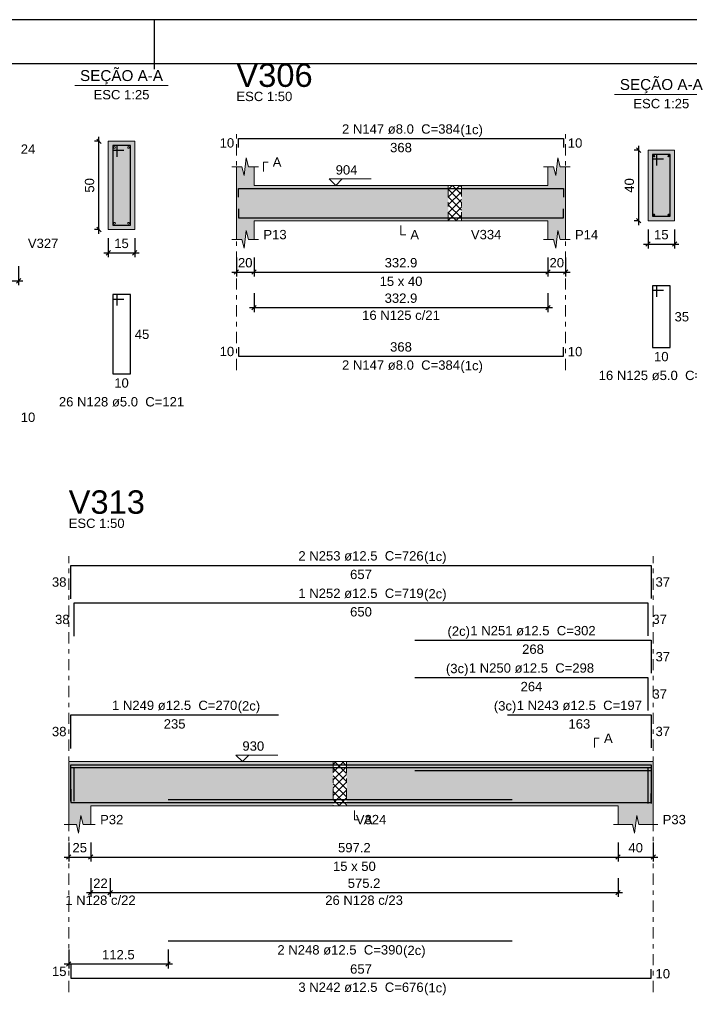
# Model space of a CAD drawing. Header units: millimetres. Extents: x 0 to 119, y 0 to 84.
# Tile 28 of 30: x 79 to 94, y 62 to 84. Entities that reach past the tile are written whole.
import ezdxf

# ---------------------------------------------------------------- set-up
doc = ezdxf.new("R2010")
doc.units = ezdxf.units.MM
doc.header["$MEASUREMENT"] = 0
doc.linetypes.add('DASHDOT', pattern=[2.54, 1.27, -0.635, 0, -0.635])
doc.linetypes.add('NULL', pattern=[0])
doc.layers.get('0').update_dxf_attribs({"lineweight": 18})
for name, color, linetype, lineweight in [('Descrição da armadura', 7, 'Continuous', 0), ('DT-Barras na forma', 2, 'Continuous', 30), ('DT-Barras no corte', 5, 'Continuous', 5), ('DT-Barras rebatidas', 2, 'Continuous', 30), ('DT-Cotas', 9, 'Continuous', 5), ('DT-Forma', 5, 'Continuous', 5), ('DT-Hachura forma vigas', 254, 'Continuous', 5), ('DT-Hachura intersecção vigas', 9, 'Continuous', 5), ('DT-Hachura seção vigas', 254, 'Continuous', 5), ('DT-Pontilhado', 9, 'DASHDOT', 5), ('DT-Textos', 7, 'Continuous', 5), ('DT-Título', 3, 'Continuous', 20), ('Textos armaduras', 7, 'Continuous', 0)]:
    doc.layers.add(name, color=color, linetype=linetype, lineweight=lineweight)
doc.layers.add('SEDUC_MARF', color=1, linetype='Continuous')
doc.layers.add('SEDUC_MARGG', color=7, linetype='Continuous')
doc.styles.add('Arial', font='txt')
doc.dimstyles.new('UM_25.000000', dxfattribs={"dimtxt": 0.18, "dimasz": 0.1, "dimexe": 0.1, "dimexo": 0.2, "dimgap": 0, "dimtad": 1, "dimtih": 1, "dimtoh": 1, "dimdec": 1, "dimlfac": 25, "dimzin": 0, "dimdsep": 46, "dimtxsty": 'Standard', "dimcen": 0.09, "dimdle": 0.1, "dimadec": 1, "dimazin": 2, "dimtfac": 1, "dimtdec": 4, "dimtofl": 0, "dimtmove": 0, "dimatfit": 3, "dimfxl": 1, "dimtolj": 1, "dimarcsym": 0})
doc.dimstyles.new('UM_50.000000', dxfattribs={"dimtxt": 0.18, "dimasz": 0.1, "dimexe": 0.1, "dimexo": 0.2, "dimgap": 0, "dimtad": 1, "dimtih": 1, "dimtoh": 1, "dimdec": 1, "dimlfac": 50, "dimzin": 0, "dimdsep": 46, "dimtxsty": 'Standard', "dimcen": 0.09, "dimdle": 0.1, "dimadec": 1, "dimazin": 2, "dimtfac": 1, "dimtdec": 4, "dimtofl": 0, "dimtmove": 0, "dimatfit": 3, "dimfxl": 1, "dimtolj": 1, "dimarcsym": 0})

# ---------------------------------------------------------------- blocks, each defined once
blk = doc.blocks.new('_Oblique')
at = {"color": 0, "linetype": 'ByBlock', "lineweight": -2}
blk.add_line((-0.5, -0.5), (0.5, 0.5), dxfattribs=at)
blk = doc.blocks.new('*D38')
at = {"layer": 'Defpoints', "color": 0}
for p in [(69.029, 78.709), (78.828, 78.709), (78.828, 78.18)]:
    blk.add_point(p, dxfattribs=at)
at = {"layer": 'DT-Cotas', "color": 0, "lineweight": -2}
for p, q in [((69.029, 78.509), (69.029, 78.08)), ((78.828, 78.509), (78.828, 78.08)), ((68.929, 78.18), (78.928, 78.18))]:
    blk.add_line(p, q, dxfattribs=at)
at = {"layer": 'DT-Cotas', "color": 0, "lineweight": -2, "xscale": 0.1, "yscale": 0.1, "zscale": 0.1, "rotation": 180}
blk.add_blockref('_Oblique', (69.029, 78.18), dxfattribs=at)
at = {"layer": 'DT-Cotas', "color": 0, "lineweight": -2, "xscale": 0.1, "yscale": 0.1, "zscale": 0.1}
blk.add_blockref('_Oblique', (78.828, 78.18), dxfattribs=at)
at = {"layer": 'DT-Cotas', "color": 7, "insert": (73.928, 78.391), "char_height": 0.2118, "attachment_point": 5, "rotation": 0.0057, "style": 'Arial'}
blk.add_mtext('\\A1;490', dxfattribs=at)
blk = doc.blocks.new('*D39')
at = {"layer": 'Defpoints', "color": 0}
for p in [(80.649, 81.344), (80.86, 81.344), (80.86, 79.344)]:
    blk.add_point(p, dxfattribs=at)
at = {"layer": 'DT-Cotas', "color": 0, "lineweight": -2}
for p, q in [((80.66, 81.344), (80.549, 81.344)), ((80.649, 79.244), (80.649, 81.444)), ((80.66, 79.344), (80.549, 79.344))]:
    blk.add_line(p, q, dxfattribs=at)
at = {"layer": 'DT-Cotas', "color": 0, "lineweight": -2, "xscale": 0.1, "yscale": 0.1, "zscale": 0.1}
for p, rotation in [((80.649, 81.344), 90), ((80.649, 79.344), 270)]:
    blk.add_blockref('_Oblique', p, dxfattribs=dict(at, rotation=rotation))
at = {"layer": 'DT-Cotas', "color": 7, "insert": (80.437, 80.344), "char_height": 0.2118, "attachment_point": 5, "rotation": 90, "style": 'Arial'}
blk.add_mtext('\\A1;50', dxfattribs=at)
blk = doc.blocks.new('*D40')
at = {"layer": 'Defpoints', "color": 0}
for p in [(80.86, 79.344), (81.46, 79.344), (81.46, 78.815)]:
    blk.add_point(p, dxfattribs=at)
at = {"layer": 'DT-Cotas', "color": 0, "lineweight": -2}
for p, q in [((80.86, 79.144), (80.86, 78.715)), ((81.46, 79.144), (81.46, 78.715)), ((80.76, 78.815), (81.56, 78.815))]:
    blk.add_line(p, q, dxfattribs=at)
at = {"layer": 'DT-Cotas', "color": 0, "lineweight": -2, "xscale": 0.1, "yscale": 0.1, "zscale": 0.1, "rotation": 180}
blk.add_blockref('_Oblique', (80.86, 78.815), dxfattribs=at)
at = {"layer": 'DT-Cotas', "color": 0, "lineweight": -2, "xscale": 0.1, "yscale": 0.1, "zscale": 0.1}
blk.add_blockref('_Oblique', (81.46, 78.815), dxfattribs=at)
at = {"layer": 'DT-Cotas', "color": 7, "insert": (81.16, 79.027), "char_height": 0.2118, "attachment_point": 5, "rotation": 0.0057, "style": 'Arial'}
blk.add_mtext('\\A1;15', dxfattribs=at)
blk = doc.blocks.new('*D43')
at = {"layer": 'Defpoints', "color": 0}
for p in [(83.763, 78.907), (84.163, 78.907), (84.163, 78.378)]:
    blk.add_point(p, dxfattribs=at)
at = {"layer": 'DT-Cotas', "color": 0, "lineweight": -2}
for p, q in [((83.763, 78.707), (83.763, 78.278)), ((84.163, 78.707), (84.163, 78.278)), ((83.663, 78.378), (84.263, 78.378))]:
    blk.add_line(p, q, dxfattribs=at)
at = {"layer": 'DT-Cotas', "color": 0, "lineweight": -2, "xscale": 0.1, "yscale": 0.1, "zscale": 0.1, "rotation": 180}
blk.add_blockref('_Oblique', (83.763, 78.378), dxfattribs=at)
at = {"layer": 'DT-Cotas', "color": 0, "lineweight": -2, "xscale": 0.1, "yscale": 0.1, "zscale": 0.1}
blk.add_blockref('_Oblique', (84.163, 78.378), dxfattribs=at)
at = {"layer": 'DT-Cotas', "color": 7, "insert": (83.963, 78.589), "char_height": 0.2118, "attachment_point": 5, "rotation": 0.0057, "style": 'Arial'}
blk.add_mtext('\\A1;20', dxfattribs=at)
blk = doc.blocks.new('*D44')
at = {"layer": 'Defpoints', "color": 0}
for p in [(84.163, 78.907), (90.82, 78.907), (90.82, 78.378)]:
    blk.add_point(p, dxfattribs=at)
at = {"layer": 'DT-Cotas', "color": 0, "lineweight": -2}
for p, q in [((84.163, 78.707), (84.163, 78.278)), ((90.82, 78.707), (90.82, 78.278)), ((84.063, 78.378), (90.92, 78.378))]:
    blk.add_line(p, q, dxfattribs=at)
at = {"layer": 'DT-Cotas', "color": 0, "lineweight": -2, "xscale": 0.1, "yscale": 0.1, "zscale": 0.1, "rotation": 180}
blk.add_blockref('_Oblique', (84.163, 78.378), dxfattribs=at)
at = {"layer": 'DT-Cotas', "color": 0, "lineweight": -2, "xscale": 0.1, "yscale": 0.1, "zscale": 0.1}
blk.add_blockref('_Oblique', (90.82, 78.378), dxfattribs=at)
at = {"layer": 'DT-Cotas', "color": 7, "insert": (87.491, 78.589), "char_height": 0.2118, "attachment_point": 5, "rotation": 0.0057, "style": 'Arial'}
blk.add_mtext('\\A1;332.9', dxfattribs=at)
blk = doc.blocks.new('*D45')
at = {"layer": 'Defpoints', "color": 0}
for p in [(90.82, 78.907), (91.22, 78.907), (91.22, 78.378)]:
    blk.add_point(p, dxfattribs=at)
at = {"layer": 'DT-Cotas', "color": 0, "lineweight": -2}
for p, q in [((90.82, 78.707), (90.82, 78.278)), ((91.22, 78.707), (91.22, 78.278)), ((90.72, 78.378), (91.32, 78.378))]:
    blk.add_line(p, q, dxfattribs=at)
at = {"layer": 'DT-Cotas', "color": 0, "lineweight": -2, "xscale": 0.1, "yscale": 0.1, "zscale": 0.1, "rotation": 180}
blk.add_blockref('_Oblique', (90.82, 78.378), dxfattribs=at)
at = {"layer": 'DT-Cotas', "color": 0, "lineweight": -2, "xscale": 0.1, "yscale": 0.1, "zscale": 0.1}
blk.add_blockref('_Oblique', (91.22, 78.378), dxfattribs=at)
at = {"layer": 'DT-Cotas', "color": 7, "insert": (91.02, 78.589), "char_height": 0.2118, "attachment_point": 5, "rotation": 0.0057, "style": 'Arial'}
blk.add_mtext('\\A1;20', dxfattribs=at)
blk = doc.blocks.new('*D46')
at = {"layer": 'Defpoints', "color": 0}
for p in [(92.876, 81.142), (93.088, 81.142), (93.088, 79.542)]:
    blk.add_point(p, dxfattribs=at)
at = {"layer": 'DT-Cotas', "color": 0, "lineweight": -2}
for p, q in [((92.888, 81.142), (92.776, 81.142)), ((92.876, 79.442), (92.876, 81.242)), ((92.888, 79.542), (92.776, 79.542))]:
    blk.add_line(p, q, dxfattribs=at)
at = {"layer": 'DT-Cotas', "color": 0, "lineweight": -2, "xscale": 0.1, "yscale": 0.1, "zscale": 0.1}
for p, rotation in [((92.876, 81.142), 90), ((92.876, 79.542), 270)]:
    blk.add_blockref('_Oblique', p, dxfattribs=dict(at, rotation=rotation))
at = {"layer": 'DT-Cotas', "color": 7, "insert": (92.664, 80.342), "char_height": 0.2118, "attachment_point": 5, "rotation": 90, "style": 'Arial'}
blk.add_mtext('\\A1;40', dxfattribs=at)
blk = doc.blocks.new('*D47')
at = {"layer": 'Defpoints', "color": 0}
for p in [(93.088, 79.542), (93.688, 79.542), (93.688, 79.013)]:
    blk.add_point(p, dxfattribs=at)
at = {"layer": 'DT-Cotas', "color": 0, "lineweight": -2}
for p, q in [((93.088, 79.342), (93.088, 78.913)), ((93.688, 79.342), (93.688, 78.913)), ((92.988, 79.013), (93.788, 79.013))]:
    blk.add_line(p, q, dxfattribs=at)
at = {"layer": 'DT-Cotas', "color": 0, "lineweight": -2, "xscale": 0.1, "yscale": 0.1, "zscale": 0.1, "rotation": 180}
blk.add_blockref('_Oblique', (93.088, 79.013), dxfattribs=at)
at = {"layer": 'DT-Cotas', "color": 0, "lineweight": -2, "xscale": 0.1, "yscale": 0.1, "zscale": 0.1}
blk.add_blockref('_Oblique', (93.688, 79.013), dxfattribs=at)
at = {"layer": 'DT-Cotas', "color": 7, "insert": (93.388, 79.225), "char_height": 0.2118, "attachment_point": 5, "rotation": 0.0057, "style": 'Arial'}
blk.add_mtext('\\A1;15', dxfattribs=at)
blk = doc.blocks.new('*D48')
at = {"layer": 'Defpoints', "color": 0}
for p in [(84.163, 78.102), (90.82, 78.102), (90.82, 77.573)]:
    blk.add_point(p, dxfattribs=at)
at = {"layer": 'DT-Cotas', "color": 0, "lineweight": -2}
for p, q in [((84.163, 77.902), (84.163, 77.473)), ((90.82, 77.902), (90.82, 77.473)), ((84.063, 77.573), (90.92, 77.573))]:
    blk.add_line(p, q, dxfattribs=at)
at = {"layer": 'DT-Cotas', "color": 0, "lineweight": -2, "xscale": 0.1, "yscale": 0.1, "zscale": 0.1, "rotation": 180}
blk.add_blockref('_Oblique', (84.163, 77.573), dxfattribs=at)
at = {"layer": 'DT-Cotas', "color": 0, "lineweight": -2, "xscale": 0.1, "yscale": 0.1, "zscale": 0.1}
blk.add_blockref('_Oblique', (90.82, 77.573), dxfattribs=at)
at = {"layer": 'DT-Cotas', "color": 7, "insert": (87.491, 77.785), "char_height": 0.2118, "attachment_point": 5, "rotation": 0.0057, "style": 'Arial'}
blk.add_mtext('\\A1;332.9', dxfattribs=at)
blk = doc.blocks.new('*D89')
at = {"layer": 'Defpoints', "color": 0}
for p in [(79.964, 65.646), (80.464, 65.646), (80.464, 65.116)]:
    blk.add_point(p, dxfattribs=at)
at = {"layer": 'DT-Cotas', "color": 0, "lineweight": -2}
for p, q in [((79.964, 65.446), (79.964, 65.016)), ((80.464, 65.446), (80.464, 65.016)), ((79.864, 65.116), (80.564, 65.116))]:
    blk.add_line(p, q, dxfattribs=at)
at = {"layer": 'DT-Cotas', "color": 0, "lineweight": -2, "xscale": 0.1, "yscale": 0.1, "zscale": 0.1, "rotation": 180}
blk.add_blockref('_Oblique', (79.964, 65.116), dxfattribs=at)
at = {"layer": 'DT-Cotas', "color": 0, "lineweight": -2, "xscale": 0.1, "yscale": 0.1, "zscale": 0.1}
blk.add_blockref('_Oblique', (80.464, 65.116), dxfattribs=at)
at = {"layer": 'DT-Cotas', "color": 7, "insert": (80.214, 65.328), "char_height": 0.2118, "attachment_point": 5, "rotation": 0.0057, "style": 'Arial'}
blk.add_mtext('\\A1;25', dxfattribs=at)
blk = doc.blocks.new('*D90')
at = {"layer": 'Defpoints', "color": 0}
for p in [(80.464, 65.646), (92.407, 65.646), (92.407, 65.116)]:
    blk.add_point(p, dxfattribs=at)
at = {"layer": 'DT-Cotas', "color": 0, "lineweight": -2}
for p, q in [((80.464, 65.446), (80.464, 65.016)), ((92.407, 65.446), (92.407, 65.016)), ((80.364, 65.116), (92.507, 65.116))]:
    blk.add_line(p, q, dxfattribs=at)
at = {"layer": 'DT-Cotas', "color": 0, "lineweight": -2, "xscale": 0.1, "yscale": 0.1, "zscale": 0.1, "rotation": 180}
blk.add_blockref('_Oblique', (80.464, 65.116), dxfattribs=at)
at = {"layer": 'DT-Cotas', "color": 0, "lineweight": -2, "xscale": 0.1, "yscale": 0.1, "zscale": 0.1}
blk.add_blockref('_Oblique', (92.407, 65.116), dxfattribs=at)
at = {"layer": 'DT-Cotas', "color": 7, "insert": (86.435, 65.328), "char_height": 0.2118, "attachment_point": 5, "rotation": 0.0057, "style": 'Arial'}
blk.add_mtext('\\A1;597.2', dxfattribs=at)
blk = doc.blocks.new('*D91')
at = {"layer": 'Defpoints', "color": 0}
for p in [(92.407, 65.646), (93.207, 65.646), (93.207, 65.116)]:
    blk.add_point(p, dxfattribs=at)
at = {"layer": 'DT-Cotas', "color": 0, "lineweight": -2}
for p, q in [((92.407, 65.446), (92.407, 65.016)), ((93.207, 65.446), (93.207, 65.016)), ((92.307, 65.116), (93.307, 65.116))]:
    blk.add_line(p, q, dxfattribs=at)
at = {"layer": 'DT-Cotas', "color": 0, "lineweight": -2, "xscale": 0.1, "yscale": 0.1, "zscale": 0.1, "rotation": 180}
blk.add_blockref('_Oblique', (92.407, 65.116), dxfattribs=at)
at = {"layer": 'DT-Cotas', "color": 0, "lineweight": -2, "xscale": 0.1, "yscale": 0.1, "zscale": 0.1}
blk.add_blockref('_Oblique', (93.207, 65.116), dxfattribs=at)
at = {"layer": 'DT-Cotas', "color": 7, "insert": (92.807, 65.328), "char_height": 0.2118, "attachment_point": 5, "rotation": 0.0057, "style": 'Arial'}
blk.add_mtext('\\A1;40', dxfattribs=at)
blk = doc.blocks.new('*D92')
at = {"layer": 'Defpoints', "color": 0}
for p in [(79.964, 63.219), (82.214, 63.219), (79.964, 62.69)]:
    blk.add_point(p, dxfattribs=at)
at = {"layer": 'DT-Cotas', "color": 0, "lineweight": -2}
for p, q in [((79.964, 63.019), (79.964, 62.59)), ((82.214, 63.019), (82.214, 62.59)), ((82.314, 62.69), (79.864, 62.69))]:
    blk.add_line(p, q, dxfattribs=at)
at = {"layer": 'DT-Cotas', "color": 0, "lineweight": -2, "xscale": 0.1, "yscale": 0.1, "zscale": 0.1, "rotation": 180}
blk.add_blockref('_Oblique', (79.964, 62.69), dxfattribs=at)
at = {"layer": 'DT-Cotas', "color": 0, "lineweight": -2, "xscale": 0.1, "yscale": 0.1, "zscale": 0.1}
blk.add_blockref('_Oblique', (82.214, 62.69), dxfattribs=at)
at = {"layer": 'DT-Cotas', "color": 7, "insert": (81.089, 62.902), "char_height": 0.2118, "attachment_point": 5, "rotation": 0.0057, "style": 'Arial'}
blk.add_mtext('\\A1;112.5', dxfattribs=at)
blk = doc.blocks.new('*D95')
at = {"layer": 'Defpoints', "color": 0}
for p in [(80.464, 64.841), (80.904, 64.841), (80.904, 64.312)]:
    blk.add_point(p, dxfattribs=at)
at = {"layer": 'DT-Cotas', "color": 0, "lineweight": -2}
for p, q in [((80.464, 64.641), (80.464, 64.212)), ((80.904, 64.641), (80.904, 64.212)), ((80.364, 64.312), (81.004, 64.312))]:
    blk.add_line(p, q, dxfattribs=at)
at = {"layer": 'DT-Cotas', "color": 0, "lineweight": -2, "xscale": 0.1, "yscale": 0.1, "zscale": 0.1, "rotation": 180}
blk.add_blockref('_Oblique', (80.464, 64.312), dxfattribs=at)
at = {"layer": 'DT-Cotas', "color": 0, "lineweight": -2, "xscale": 0.1, "yscale": 0.1, "zscale": 0.1}
blk.add_blockref('_Oblique', (80.904, 64.312), dxfattribs=at)
at = {"layer": 'DT-Cotas', "color": 7, "insert": (80.684, 64.523), "char_height": 0.2118, "attachment_point": 5, "rotation": 0.0057, "style": 'Arial'}
blk.add_mtext('\\A1;22', dxfattribs=at)
blk = doc.blocks.new('*D96')
at = {"layer": 'Defpoints', "color": 0}
for p in [(80.904, 64.841), (92.407, 64.841), (92.407, 64.312)]:
    blk.add_point(p, dxfattribs=at)
at = {"layer": 'DT-Cotas', "color": 0, "lineweight": -2}
for p, q in [((80.904, 64.641), (80.904, 64.212)), ((92.407, 64.641), (92.407, 64.212)), ((80.804, 64.312), (92.507, 64.312))]:
    blk.add_line(p, q, dxfattribs=at)
at = {"layer": 'DT-Cotas', "color": 0, "lineweight": -2, "xscale": 0.1, "yscale": 0.1, "zscale": 0.1, "rotation": 180}
blk.add_blockref('_Oblique', (80.904, 64.312), dxfattribs=at)
at = {"layer": 'DT-Cotas', "color": 0, "lineweight": -2, "xscale": 0.1, "yscale": 0.1, "zscale": 0.1}
blk.add_blockref('_Oblique', (92.407, 64.312), dxfattribs=at)
at = {"layer": 'DT-Cotas', "color": 7, "insert": (86.655, 64.523), "char_height": 0.2118, "attachment_point": 5, "rotation": 0.0057, "style": 'Arial'}
blk.add_mtext('\\A1;575.2', dxfattribs=at)

msp = doc.modelspace()

# ---------------------------------------------------------------- hatches: boundary and pattern name
at = {"layer": 'DT-Hachura forma vigas', "linetype": 'Continuous'}
for points in [[(84.1625, 79.5425), (88.5625, 79.5425), (88.5625, 80.3425), (84.1625, 80.3425), (84.1625, 80.7661), (84.0375, 80.7661), (83.9875, 80.9661), (83.9375, 80.5661), (83.8875, 80.7661), (83.7625, 80.7661), (83.7625, 80.3425), (83.7625, 79.5425), (83.7625, 79.1189), (83.8875, 79.1189), (83.9375, 78.9189), (83.9875, 79.3189), (84.0375, 79.1189), (84.1625, 79.1189), (84.1625, 79.5425)], [(91.2201, 79.1189), (91.2201, 79.5425), (91.2201, 80.3425), (91.2201, 80.7661), (91.0951, 80.7661), (91.0451, 80.9661), (90.9951, 80.5661), (90.9451, 80.7661), (90.8201, 80.7661), (90.8201, 80.3425), (88.8625, 80.3425), (88.8625, 79.5425), (90.8201, 79.5425), (90.8201, 79.1189), (90.9451, 79.1189), (90.9951, 78.9189), (91.0451, 79.3189), (91.0951, 79.1189), (91.2201, 79.1189)], [(80.4636, 66.2813), (85.957, 66.2813), (85.957, 67.2813), (80.4636, 67.2813), (79.9636, 67.2813), (79.9636, 66.2813), (79.9636, 65.8577), (80.1386, 65.8577), (80.1886, 65.6577), (80.2386, 66.0577), (80.2886, 65.8577), (80.4636, 65.8577), (80.4636, 66.2813)], [(93.207, 65.8577), (93.207, 66.2813), (93.207, 67.2813), (92.407, 67.2813), (86.257, 67.2813), (86.257, 66.2813), (92.407, 66.2813), (92.407, 65.8577), (92.732, 65.8577), (92.782, 65.6577), (92.832, 66.0577), (92.882, 65.8577), (93.207, 65.8577)]]:
    msp.add_hatch(color=254, dxfattribs=at).paths.add_polyline_path(points)
at = {"layer": 'DT-Hachura intersecção vigas', "linetype": 'Continuous'}
h = msp.add_hatch(dxfattribs=at)
h.set_pattern_fill('ANSI37', color=9, style=0)
h.paths.add_polyline_path([(88.5625, 79.5425), (88.8625, 79.5425), (88.8625, 80.3425), (88.5625, 80.3425), (88.5625, 79.5425)])
h = msp.add_hatch(dxfattribs=at)
h.set_pattern_fill('ANSI37', color=9, style=0)
h.paths.add_polyline_path([(85.957, 66.2813), (86.257, 66.2813), (86.257, 67.2813), (85.957, 67.2813), (85.957, 66.2813)])
at = {"layer": 'DT-Hachura seção vigas', "linetype": 'Continuous'}
for points in [[(80.8605, 79.3445), (80.8605, 79.3445), (81.4605, 79.3445), (81.4605, 81.3445), (80.8605, 81.3445), (80.8605, 79.3445)], [(93.0877, 79.5425), (93.0877, 79.5425), (93.6877, 79.5425), (93.6877, 81.1425), (93.0877, 81.1425), (93.0877, 79.5425)]]:
    msp.add_hatch(color=254, dxfattribs=at).paths.add_polyline_path(points)

# ---------------------------------------------------------------- linework, layer by layer
at = {"layer": 'DT-Barras na forma'}
for p, q in [((81.0605, 81.2445), (80.9605, 81.2445)), ((80.9605, 81.2445), (80.9605, 79.4445)), ((81.3605, 81.2445), (80.9605, 81.2445)), ((80.9605, 81.2445), (80.9605, 81.1445)), ((80.9605, 81.1445), (81.2105, 81.1445)), ((81.0605, 80.9945), (81.0605, 81.2445)), ((81.3605, 79.4445), (81.3605, 81.2445)), ((93.2877, 81.0425), (93.1877, 81.0425)), ((93.1877, 81.0425), (93.1877, 79.6425)), ((93.5877, 81.0425), (93.1877, 81.0425)), ((93.1877, 81.0425), (93.1877, 80.9425)), ((93.2877, 80.7925), (93.2877, 81.0425)), ((93.5877, 79.6425), (93.5877, 81.0425)), ((93.1877, 80.9425), (93.4377, 80.9425)), ((93.1877, 79.6425), (93.5877, 79.6425)), ((80.9605, 79.4445), (81.3605, 79.4445))]:
    msp.add_line(p, q, dxfattribs=at)
for points in [[(83.8125, 80.0745), (83.8125, 80.2745), (91.1701, 80.2745), (91.1701, 80.0745)], [(83.8125, 79.8105), (83.8125, 79.6105), (91.1701, 79.6105), (91.1701, 79.8105)], [(80.0136, 66.4506), (80.0136, 67.2088), (93.157, 67.2088), (93.157, 66.4622)], [(80.0136, 66.3856), (80.0136, 67.1438), (84.7136, 67.1438)], [(80.0842, 66.3856), (80.0842, 67.1438), (93.0864, 67.1438), (93.0864, 66.3972)], [(87.807, 67.1438), (93.157, 67.1438), (93.157, 66.3972)], [(87.807, 67.0788), (93.0864, 67.0788), (93.0864, 66.3322)], [(89.907, 67.0788), (93.157, 67.0788), (93.157, 66.3322)], [(80.0136, 66.6538), (80.0136, 66.3538), (93.157, 66.3538), (93.157, 66.5538)], [(82.2136, 66.4188), (90.007, 66.4188)]]:
    msp.add_lwpolyline(points, dxfattribs=at)
at = {"layer": 'DT-Barras no corte'}
for centre, radius in [((81.0005, 81.2045), 0.02), ((81.3205, 81.2045), 0.02), ((93.2237, 81.0065), 0.016), ((93.5517, 81.0065), 0.016), ((93.2237, 79.6785), 0.016), ((93.5517, 79.6785), 0.016), ((81.0005, 79.4845), 0.02), ((81.3205, 79.4845), 0.02)]:
    msp.add_circle(centre, radius, dxfattribs=at)
at = {"layer": 'DT-Barras rebatidas'}
for points in [[(83.8125, 81.2041), (83.8125, 81.4041), (91.1701, 81.4041), (91.1701, 81.2041)], [(93.2877, 77.8158), (93.2877, 78.0658), (93.1877, 78.0658), (93.1877, 76.6658), (93.5877, 76.6658), (93.5877, 78.0658), (93.1877, 78.0658), (93.1877, 77.9658), (93.4377, 77.9658)], [(81.0605, 77.6178), (81.0605, 77.8678), (80.9605, 77.8678), (80.9605, 76.0678), (81.3605, 76.0678), (81.3605, 77.8678), (80.9605, 77.8678), (80.9605, 77.7678), (81.2105, 77.7678)], [(83.8125, 76.6758), (83.8125, 76.4758), (91.1701, 76.4758), (91.1701, 76.6758)], [(80.0136, 70.969), (80.0136, 71.7272), (93.157, 71.7272), (93.157, 70.9806)], [(80.0842, 70.1218), (80.0842, 70.88), (93.0864, 70.88), (93.0864, 70.1334)], [(87.807, 70.0328), (93.157, 70.0328), (93.157, 69.2862)], [(87.807, 69.1856), (93.0864, 69.1856), (93.0864, 68.439)], [(80.0136, 67.5802), (80.0136, 68.3384), (84.7136, 68.3384)], [(89.907, 68.3384), (93.157, 68.3384), (93.157, 67.5918)], [(82.2136, 63.2192), (90.007, 63.2192)], [(80.0136, 62.672), (80.0136, 62.372), (93.157, 62.372), (93.157, 62.572)]]:
    msp.add_lwpolyline(points, dxfattribs=at)
at = {"layer": 'DT-Forma'}
for p, q in [((81.4605, 81.3445), (80.8605, 81.3445)), ((80.8605, 81.3445), (80.8605, 79.3445)), ((81.4605, 79.3445), (81.4605, 81.3445)), ((93.6877, 81.1425), (93.0877, 81.1425)), ((93.0877, 81.1425), (93.0877, 79.5425)), ((93.6877, 79.5425), (93.6877, 81.1425)), ((83.9375, 80.5661), (83.9875, 80.9661)), ((83.9875, 80.9661), (84.0375, 80.7661)), ((90.9951, 80.5661), (91.0451, 80.9661)), ((91.0451, 80.9661), (91.0951, 80.7661)), ((83.6625, 80.7661), (83.8875, 80.7661)), ((83.7625, 80.3425), (83.7625, 80.7661)), ((83.8875, 80.7661), (83.9375, 80.5661)), ((84.0375, 80.7661), (84.2625, 80.7661)), ((84.1625, 80.7661), (84.1625, 80.3425)), ((90.7201, 80.7661), (90.9451, 80.7661)), ((90.8201, 80.3425), (90.8201, 80.7661)), ((90.9451, 80.7661), (90.9951, 80.5661)), ((91.0951, 80.7661), (91.3201, 80.7661)), ((91.2201, 80.7661), (91.2201, 80.3425)), ((84.1625, 80.3425), (88.5625, 80.3425)), ((88.5625, 80.3425), (88.8625, 80.3425)), ((88.8625, 80.3425), (90.8201, 80.3425)), ((83.7625, 79.5425), (83.7625, 79.1189)), ((84.1625, 79.1189), (84.1625, 79.5425)), ((84.1625, 79.5425), (88.5625, 79.5425)), ((88.5625, 79.5425), (88.8625, 79.5425)), ((88.8625, 79.5425), (90.8201, 79.5425)), ((90.8201, 79.5425), (90.8201, 79.1189)), ((91.2201, 79.1189), (91.2201, 79.5425)), ((93.0877, 79.5425), (93.6877, 79.5425)), ((80.8605, 79.3445), (81.4605, 79.3445)), ((83.9375, 78.9189), (83.9875, 79.3189)), ((83.9875, 79.3189), (84.0375, 79.1189)), ((90.9951, 78.9189), (91.0451, 79.3189)), ((91.0451, 79.3189), (91.0951, 79.1189)), ((83.6625, 79.1189), (83.8875, 79.1189)), ((83.8875, 79.1189), (83.9375, 78.9189)), ((84.0375, 79.1189), (84.2625, 79.1189)), ((90.7201, 79.1189), (90.9451, 79.1189)), ((90.9451, 79.1189), (90.9951, 78.9189)), ((91.0951, 79.1189), (91.3201, 79.1189)), ((79.9636, 67.2813), (80.4636, 67.2813)), ((80.4636, 67.2813), (85.957, 67.2813)), ((85.957, 67.2813), (86.257, 67.2813)), ((86.257, 67.2813), (92.407, 67.2813)), ((92.407, 67.2813), (93.207, 67.2813)), ((79.9636, 66.2813), (79.9636, 65.8577)), ((80.4636, 65.8577), (80.4636, 66.2813)), ((80.4636, 66.2813), (85.957, 66.2813)), ((85.957, 66.2813), (86.257, 66.2813)), ((86.257, 66.2813), (92.407, 66.2813)), ((92.407, 66.2813), (92.407, 65.8577)), ((93.207, 65.8577), (93.207, 66.2813)), ((79.8636, 65.8577), (80.1386, 65.8577)), ((80.1386, 65.8577), (80.1886, 65.6577)), ((80.1886, 65.6577), (80.2386, 66.0577)), ((80.2386, 66.0577), (80.2886, 65.8577)), ((80.2886, 65.8577), (80.5636, 65.8577)), ((92.307, 65.8577), (92.732, 65.8577)), ((92.732, 65.8577), (92.782, 65.6577)), ((92.782, 65.6577), (92.832, 66.0577)), ((92.832, 66.0577), (92.882, 65.8577)), ((92.882, 65.8577), (93.307, 65.8577))]:
    msp.add_line(p, q, dxfattribs=at)
at = {"layer": 'DT-Forma', "linetype": 'Continuous'}
for p, q in [((83.7625, 79.5425), (83.7625, 80.3425)), ((91.2201, 80.3425), (91.2201, 79.5425)), ((79.9636, 66.2813), (79.9636, 67.2813)), ((93.207, 67.2813), (93.207, 66.2813))]:
    msp.add_line(p, q, dxfattribs=at)
at = {"layer": 'DT-Pontilhado', "ltscale": 0.2}
for p, q in [((83.7625, 76.1581), (83.7625, 81.6159)), ((91.2201, 76.1581), (91.2201, 81.6159)), ((88.5625, 80.3425), (88.5625, 79.5425)), ((88.8625, 80.3425), (88.8625, 79.5425)), ((79.9636, 62.0543), (79.9636, 71.939)), ((79.9636, 62.0543), (79.9636, 71.939)), ((93.207, 62.0543), (93.207, 71.939)), ((85.957, 67.2813), (85.957, 66.2813)), ((86.257, 67.2813), (86.257, 66.2813))]:
    msp.add_line(p, q, dxfattribs=at)
at = {"layer": 'DT-Textos'}
for p, q in [((80.1015, 82.6094), (82.2195, 82.6094)), ((92.3287, 82.4074), (94.4467, 82.4074))]:
    msp.add_line(p, q, dxfattribs=at)
for points in [[(84.3743, 80.6602), (84.3743, 80.872), (84.4802, 80.872)], [(86.1598, 80.4907), (86.0115, 80.3425), (85.8633, 80.4907), (86.8164, 80.4907)], [(87.4913, 79.4366), (87.4913, 79.2248), (87.5972, 79.2248)], [(91.8775, 67.599), (91.8775, 67.8108), (91.9834, 67.8108)], [(84.0466, 67.4296), (83.8983, 67.2813), (83.7501, 67.4296), (84.7032, 67.4296)], [(86.4353, 66.1754), (86.4353, 65.9636), (86.5412, 65.9636)]]:
    msp.add_lwpolyline(points, dxfattribs=at)
at = {"layer": 'SEDUC_MARF'}
msp.add_line((81.9015, 84.1), (81.9015, 82.9804), dxfattribs=at)
msp.add_lwpolyline([(118.9, 84.1), (0, 84.1), (0, 0), (118.9, 0)], close=True, dxfattribs=at)
at = {"layer": 'SEDUC_MARGG'}
msp.add_lwpolyline([(2.5, 1), (117.9, 1), (117.9, 83.1), (2.5, 83.1), (2.5, 1)], dxfattribs=at)

# ---------------------------------------------------------------- texts
at = {"layer": 'Descrição da armadura', "linetype": 'NULL', "char_height": 0.2118, "attachment_point": 8, "line_spacing_factor": 0.9, "style": 'Arial'}
for s, insert, width in [('2 N147 ø8.0  C=384', (87.4917, 81.5104), 5.239541), ('16 N125 c/21', (87.4913, 77.291), 3.450264), ('2 N147 ø8.0  C=384', (87.4917, 76.1584), 5.239541), ('16 N125 ø5.0  C=101', (93.3877, 75.9244), 5.562109), ('26 N128 ø5.0  C=121', (81.1605, 75.3264), 5.562109), ('2 N253 ø12.5  C=726', (86.5857, 71.8335), 5.562109), ('1 N252 ø12.5  C=719', (86.5857, 70.9855), 5.562109), ('1 N251 ø12.5  C=302', (90.4817, 70.1385), 5.562109), ('1 N250 ø12.5  C=298', (90.4467, 69.2915), 5.562109), ('1 N249 ø12.5  C=270', (82.3637, 68.4445), 5.562109), ('1 N243 ø12.5  C=197', (91.5317, 68.4445), 5.562109), ('1 N128 c/22', (80.6836, 64.0299), 3.127695), ('26 N128 c/23', (86.6553, 64.0299), 3.450264), ('2 N248 ø12.5  C=390', (86.1107, 62.9015), 5.562109), ('3 N242 ø12.5  C=676', (86.5857, 62.0545), 5.562109)]:
    msp.add_mtext(s, dxfattribs=dict(at, insert=insert, width=width))
at = {"layer": 'DT-Textos', "linetype": 'NULL', "line_spacing_factor": 0.798, "style": 'Arial'}
for s, insert, char_height, width, attachment_point in [('SEÇÃO A-A', (81.1605, 82.6335), 0.2471, 3.812061, 8), ('SEÇÃO A-A', (93.3877, 82.4315), 0.2471, 3.812061, 8), ('ESC 1:25', (81.1605, 82.2914), 0.2118, 2.482559, 8), ('ESC 1:50', (83.7627, 82.2514), 0.2118, 2.482559, 7), ('ESC 1:25', (93.3877, 82.0894), 0.2118, 2.482559, 8), ('(1c)', (88.8367, 81.4405), 0.2118, 0.998857, 7), ('A', (84.5857, 80.7664), 0.2118, 0.386855, 7), ('904', (86.0117, 80.5864), 0.2118, 0.967705, 7), ('P13', (84.3747, 79.1194), 0.2118, 1.031992, 7), ('A', (87.7027, 79.1194), 0.2118, 0.386855, 7), ('V334', (89.0747, 79.1194), 0.2118, 1.354561, 7), ('P14', (91.4317, 79.1194), 0.2118, 1.031992, 7), ('V327', (79.0395, 78.9214), 0.2118, 1.354561, 7), ('15 x 40', (87.4917, 78.0604), 0.2118, 1.902559, 8), ('(1c)', (88.8367, 76.0885), 0.2118, 0.998857, 7), ('ESC 1:50', (79.9637, 72.5745), 0.2118, 2.482559, 7), ('(1c)', (88.0137, 71.7636), 0.2118, 0.998857, 7), ('(2c)', (88.0137, 70.9156), 0.2118, 0.998857, 7), ('(2c)', (89.0537, 70.0686), 0.2118, 0.998857, 9), ('(3c)', (89.0187, 69.2216), 0.2118, 0.998857, 9), ('(2c)', (83.7917, 68.3746), 0.2118, 0.998857, 7), ('(3c)', (90.1037, 68.3746), 0.2118, 0.998857, 9), ('A', (92.0897, 67.7045), 0.2118, 0.386855, 7), ('930', (83.8987, 67.5245), 0.2118, 0.967705, 7), ('P32', (80.6757, 65.8575), 0.2118, 1.031992, 7), ('V324', (86.4687, 65.8575), 0.2118, 1.354561, 7), ('A', (86.6467, 65.8575), 0.2118, 0.386855, 7), ('P33', (93.4187, 65.8575), 0.2118, 1.031992, 7), ('15 x 50', (86.4357, 64.7985), 0.2118, 1.902559, 8), ('(2c)', (87.5387, 62.8316), 0.2118, 0.998857, 7), ('(1c)', (88.0137, 61.9846), 0.2118, 0.998857, 7)]:
    msp.add_mtext(s, dxfattribs=dict(at, insert=insert, char_height=char_height, width=width, attachment_point=attachment_point))
at = {"layer": 'DT-Título', "linetype": 'NULL', "char_height": 0.5295, "width": 3.456465, "attachment_point": 7, "line_spacing_factor": 0.798, "style": 'Arial'}
for s, insert in [('V306', (83.7627, 82.5692)), ('V313', (79.9637, 72.8924))]:
    msp.add_mtext(s, dxfattribs=dict(at, insert=insert))
at = {"layer": 'Textos armaduras', "linetype": 'NULL', "char_height": 0.2118, "line_spacing_factor": 0.9, "style": 'Arial'}
for s, insert, width, attachment_point in [('10', (83.7125, 81.1982), 1.045137, 9), ('24', (78.8779, 81.2711), 1.045137, 1), ('368', (87.4913, 81.3068), 1.367705, 2), ('10', (91.2701, 81.41), 1.045137, 1), ('35', (93.6877, 77.4717), 1.045137, 1), ('45', (81.4605, 77.0737), 1.045137, 1), ('368', (87.4913, 76.5731), 1.367705, 8), ('10', (83.7125, 76.4699), 1.045137, 9), ('10', (91.2701, 76.6817), 1.045137, 1), ('10', (93.3877, 76.5685), 1.045137, 2), ('10', (81.1605, 75.9705), 1.045137, 2), ('10', (78.8779, 75.1933), 1.045137, 1), ('38', (79.9136, 71.2422), 1.045137, 9), ('657', (86.5853, 71.6299), 1.367705, 2), ('37', (93.257, 71.4598), 1.045137, 1), ('650', (86.5853, 70.7827), 1.367705, 2), ('38', (79.9842, 70.395), 1.045137, 9), ('37', (93.1864, 70.6126), 1.045137, 1), ('268', (90.482, 69.9355), 1.367705, 2), ('37', (93.257, 69.7654), 1.045137, 1), ('264', (90.4467, 69.0883), 1.367705, 2), ('37', (93.1864, 68.9182), 1.045137, 1), ('38', (79.9136, 67.8534), 1.045137, 9), ('235', (82.3636, 68.2411), 1.367705, 2), ('163', (91.532, 68.2411), 1.367705, 2), ('37', (93.257, 68.071), 1.045137, 1), ('657', (86.5853, 62.4693), 1.367705, 8), ('15', (79.9136, 62.4161), 1.045137, 9), ('10', (93.257, 62.5779), 1.045137, 1)]:
    msp.add_mtext(s, dxfattribs=dict(at, insert=insert, width=width, attachment_point=attachment_point))

# ---------------------------------------------------------------- dimensions: what is measured, and where the dimension line sits
at = {"layer": 'DT-Cotas'}
for base, p1, p2, angle, dimstyle, override, picture, middle, dimtype, turn in [((80.6487, 81.3445), (80.8605, 79.3445), (80.8605, 81.3445), 90, 'UM_25.000000', {"dimtxt": 0.2118, "dimasz": 0.1, "dimexe": 0.1, "dimexo": 0.2, "dimtad": 1, "dimtih": 0, "dimtoh": 0, "dimdec": 1, "dimlfac": 25, "dimzin": 8, "dimtxsty": 'Arial', "dimblk": 'Oblique', "dimblk1": 'Oblique', "dimblk2": 'Oblique', "dimsah": 1, "dimdle": 0.1, "dimse1": 0, "dimse2": 0, "dimclrt": 7, "dimadec": 1, "dimazin": 3, "dimtmove": 2, "dimldrblk": 'Oblique'}, '*D39', (80.4369, 80.3445), 160, 90), ((92.8759, 81.1425), (93.0877, 79.5425), (93.0877, 81.1425), 90, 'UM_25.000000', {"dimtxt": 0.2118, "dimasz": 0.1, "dimexe": 0.1, "dimexo": 0.2, "dimtad": 1, "dimtih": 0, "dimtoh": 0, "dimdec": 1, "dimlfac": 25, "dimzin": 8, "dimtxsty": 'Arial', "dimblk": 'Oblique', "dimblk1": 'Oblique', "dimblk2": 'Oblique', "dimsah": 1, "dimdle": 0.1, "dimse1": 0, "dimse2": 0, "dimclrt": 7, "dimadec": 1, "dimazin": 3, "dimtmove": 2, "dimldrblk": 'Oblique'}, '*D46', (92.6641, 80.3425), 160, 90), ((79.9636, 62.6897), (82.2136, 63.2192), (79.9636, 63.2192), 180, 'UM_50.000000', {"dimtxt": 0.2118, "dimasz": 0.1, "dimexe": 0.1, "dimexo": 0.2, "dimtad": 1, "dimtih": 0, "dimtoh": 0, "dimdec": 1, "dimlfac": 50, "dimzin": 8, "dimtxsty": 'Arial', "dimblk": 'Oblique', "dimblk1": 'Oblique', "dimblk2": 'Oblique', "dimsah": 1, "dimdle": 0.1, "dimse1": 0, "dimse2": 0, "dimclrt": 7, "dimadec": 1, "dimazin": 3, "dimtmove": 2, "dimldrblk": 'Oblique'}, '*D92', (81.0886, 62.9015), 161, 0.00573)]:
    dim = msp.add_linear_dim(base=base, p1=p1, p2=p2, angle=angle, dimstyle=dimstyle, override=override, dxfattribs=at)
    dim.commit()
    dim.dimension.update_dxf_attribs({"geometry": picture, "text_midpoint": middle, "dimtype": dimtype, "text_rotation": turn})
for base, p1, p2, dimstyle, override, picture, middle in [((93.6877, 79.013), (93.0877, 79.5425), (93.6877, 79.5425), 'UM_25.000000', {"dimtxt": 0.2118, "dimasz": 0.1, "dimexe": 0.1, "dimexo": 0.2, "dimtad": 1, "dimtih": 0, "dimtoh": 0, "dimdec": 1, "dimlfac": 25, "dimzin": 8, "dimtxsty": 'Arial', "dimblk": 'Oblique', "dimblk1": 'Oblique', "dimblk2": 'Oblique', "dimsah": 1, "dimdle": 0.1, "dimse1": 0, "dimse2": 0, "dimclrt": 7, "dimadec": 1, "dimazin": 3, "dimtmove": 2, "dimldrblk": 'Oblique'}, '*D47', (93.3877, 79.2248)), ((81.4605, 78.815), (80.8605, 79.3445), (81.4605, 79.3445), 'UM_25.000000', {"dimtxt": 0.2118, "dimasz": 0.1, "dimexe": 0.1, "dimexo": 0.2, "dimtad": 1, "dimtih": 0, "dimtoh": 0, "dimdec": 1, "dimlfac": 25, "dimzin": 8, "dimtxsty": 'Arial', "dimblk": 'Oblique', "dimblk1": 'Oblique', "dimblk2": 'Oblique', "dimsah": 1, "dimdle": 0.1, "dimse1": 0, "dimse2": 0, "dimclrt": 7, "dimadec": 1, "dimazin": 3, "dimtmove": 2, "dimldrblk": 'Oblique'}, '*D40', (81.1605, 79.0268)), ((84.1625, 78.3776), (83.7625, 78.9071), (84.1625, 78.9071), 'UM_50.000000', {"dimtxt": 0.2118, "dimasz": 0.1, "dimexe": 0.1, "dimexo": 0.2, "dimtad": 1, "dimtih": 0, "dimtoh": 0, "dimdec": 1, "dimlfac": 50, "dimzin": 8, "dimtxsty": 'Arial', "dimblk": 'Oblique', "dimblk1": 'Oblique', "dimblk2": 'Oblique', "dimsah": 1, "dimdle": 0.1, "dimse1": 0, "dimse2": 0, "dimclrt": 7, "dimadec": 1, "dimazin": 3, "dimtmove": 2, "dimldrblk": 'Oblique'}, '*D43', (83.9625, 78.5894)), ((90.8201, 78.3776), (84.1625, 78.9071), (90.8201, 78.9071), 'UM_50.000000', {"dimtxt": 0.2118, "dimasz": 0.1, "dimexe": 0.1, "dimexo": 0.2, "dimtad": 1, "dimtih": 0, "dimtoh": 0, "dimdec": 1, "dimlfac": 50, "dimzin": 8, "dimtxsty": 'Arial', "dimblk": 'Oblique', "dimblk1": 'Oblique', "dimblk2": 'Oblique', "dimsah": 1, "dimdle": 0.1, "dimse1": 0, "dimse2": 0, "dimclrt": 7, "dimadec": 1, "dimazin": 3, "dimtmove": 2, "dimldrblk": 'Oblique'}, '*D44', (87.4913, 78.5894)), ((91.2201, 78.3776), (90.8201, 78.9071), (91.2201, 78.9071), 'UM_50.000000', {"dimtxt": 0.2118, "dimasz": 0.1, "dimexe": 0.1, "dimexo": 0.2, "dimtad": 1, "dimtih": 0, "dimtoh": 0, "dimdec": 1, "dimlfac": 50, "dimzin": 8, "dimtxsty": 'Arial', "dimblk": 'Oblique', "dimblk1": 'Oblique', "dimblk2": 'Oblique', "dimsah": 1, "dimdle": 0.1, "dimse1": 0, "dimse2": 0, "dimclrt": 7, "dimadec": 1, "dimazin": 3, "dimtmove": 2, "dimldrblk": 'Oblique'}, '*D45', (91.0201, 78.5894)), ((78.8279, 78.1796), (69.0285, 78.7091), (78.8279, 78.7091), 'UM_50.000000', {"dimtxt": 0.2118, "dimasz": 0.1, "dimexe": 0.1, "dimexo": 0.2, "dimtad": 1, "dimtih": 0, "dimtoh": 0, "dimdec": 1, "dimlfac": 50, "dimzin": 8, "dimtxsty": 'Arial', "dimblk": 'Oblique', "dimblk1": 'Oblique', "dimblk2": 'Oblique', "dimsah": 1, "dimdle": 0.1, "dimse1": 0, "dimse2": 0, "dimclrt": 7, "dimadec": 1, "dimazin": 3, "dimtmove": 2, "dimldrblk": 'Oblique'}, '*D38', (73.9282, 78.3914)), ((90.8201, 77.5727), (84.1625, 78.1022), (90.8201, 78.1022), 'UM_50.000000', {"dimtxt": 0.2118, "dimasz": 0.1, "dimexe": 0.1, "dimexo": 0.2, "dimtad": 1, "dimtih": 0, "dimtoh": 0, "dimdec": 1, "dimlfac": 50, "dimzin": 8, "dimtxsty": 'Arial', "dimblk": 'Oblique', "dimblk1": 'Oblique', "dimblk2": 'Oblique', "dimsah": 1, "dimdle": 0.1, "dimse1": 0, "dimse2": 0, "dimclrt": 7, "dimadec": 1, "dimazin": 3, "dimtmove": 2, "dimldrblk": 'Oblique'}, '*D48', (87.4913, 77.7845)), ((80.4636, 65.1164), (79.9636, 65.6459), (80.4636, 65.6459), 'UM_50.000000', {"dimtxt": 0.2118, "dimasz": 0.1, "dimexe": 0.1, "dimexo": 0.2, "dimtad": 1, "dimtih": 0, "dimtoh": 0, "dimdec": 1, "dimlfac": 50, "dimzin": 8, "dimtxsty": 'Arial', "dimblk": 'Oblique', "dimblk1": 'Oblique', "dimblk2": 'Oblique', "dimsah": 1, "dimdle": 0.1, "dimse1": 0, "dimse2": 0, "dimclrt": 7, "dimadec": 1, "dimazin": 3, "dimtmove": 2, "dimldrblk": 'Oblique'}, '*D89', (80.2136, 65.3282)), ((92.407, 65.1164), (80.4636, 65.6459), (92.407, 65.6459), 'UM_50.000000', {"dimtxt": 0.2118, "dimasz": 0.1, "dimexe": 0.1, "dimexo": 0.2, "dimtad": 1, "dimtih": 0, "dimtoh": 0, "dimdec": 1, "dimlfac": 50, "dimzin": 8, "dimtxsty": 'Arial', "dimblk": 'Oblique', "dimblk1": 'Oblique', "dimblk2": 'Oblique', "dimsah": 1, "dimdle": 0.1, "dimse1": 0, "dimse2": 0, "dimclrt": 7, "dimadec": 1, "dimazin": 3, "dimtmove": 2, "dimldrblk": 'Oblique'}, '*D90', (86.4353, 65.3282)), ((93.207, 65.1164), (92.407, 65.6459), (93.207, 65.6459), 'UM_50.000000', {"dimtxt": 0.2118, "dimasz": 0.1, "dimexe": 0.1, "dimexo": 0.2, "dimtad": 1, "dimtih": 0, "dimtoh": 0, "dimdec": 1, "dimlfac": 50, "dimzin": 8, "dimtxsty": 'Arial', "dimblk": 'Oblique', "dimblk1": 'Oblique', "dimblk2": 'Oblique', "dimsah": 1, "dimdle": 0.1, "dimse1": 0, "dimse2": 0, "dimclrt": 7, "dimadec": 1, "dimazin": 3, "dimtmove": 2, "dimldrblk": 'Oblique'}, '*D91', (92.807, 65.3282)), ((80.9036, 64.3116), (80.4636, 64.8411), (80.9036, 64.8411), 'UM_50.000000', {"dimtxt": 0.2118, "dimasz": 0.1, "dimexe": 0.1, "dimexo": 0.2, "dimtad": 1, "dimtih": 0, "dimtoh": 0, "dimdec": 1, "dimlfac": 50, "dimzin": 8, "dimtxsty": 'Arial', "dimblk": 'Oblique', "dimblk1": 'Oblique', "dimblk2": 'Oblique', "dimsah": 1, "dimdle": 0.1, "dimse1": 0, "dimse2": 0, "dimclrt": 7, "dimadec": 1, "dimazin": 3, "dimtmove": 2, "dimldrblk": 'Oblique'}, '*D95', (80.6836, 64.5234)), ((92.407, 64.3116), (80.9036, 64.8411), (92.407, 64.8411), 'UM_50.000000', {"dimtxt": 0.2118, "dimasz": 0.1, "dimexe": 0.1, "dimexo": 0.2, "dimtad": 1, "dimtih": 0, "dimtoh": 0, "dimdec": 1, "dimlfac": 50, "dimzin": 8, "dimtxsty": 'Arial', "dimblk": 'Oblique', "dimblk1": 'Oblique', "dimblk2": 'Oblique', "dimsah": 1, "dimdle": 0.1, "dimse1": 0, "dimse2": 0, "dimclrt": 7, "dimadec": 1, "dimazin": 3, "dimtmove": 2, "dimldrblk": 'Oblique'}, '*D96', (86.6553, 64.5234))]:
    dim = msp.add_linear_dim(base=base, p1=p1, p2=p2, dimstyle=dimstyle, override=override, dxfattribs=at)
    dim.commit()
    dim.dimension.update_dxf_attribs({"geometry": picture, "text_midpoint": middle, "dimtype": 160, "text_rotation": 0.00573})

doc.saveas('drawing.dxf')
